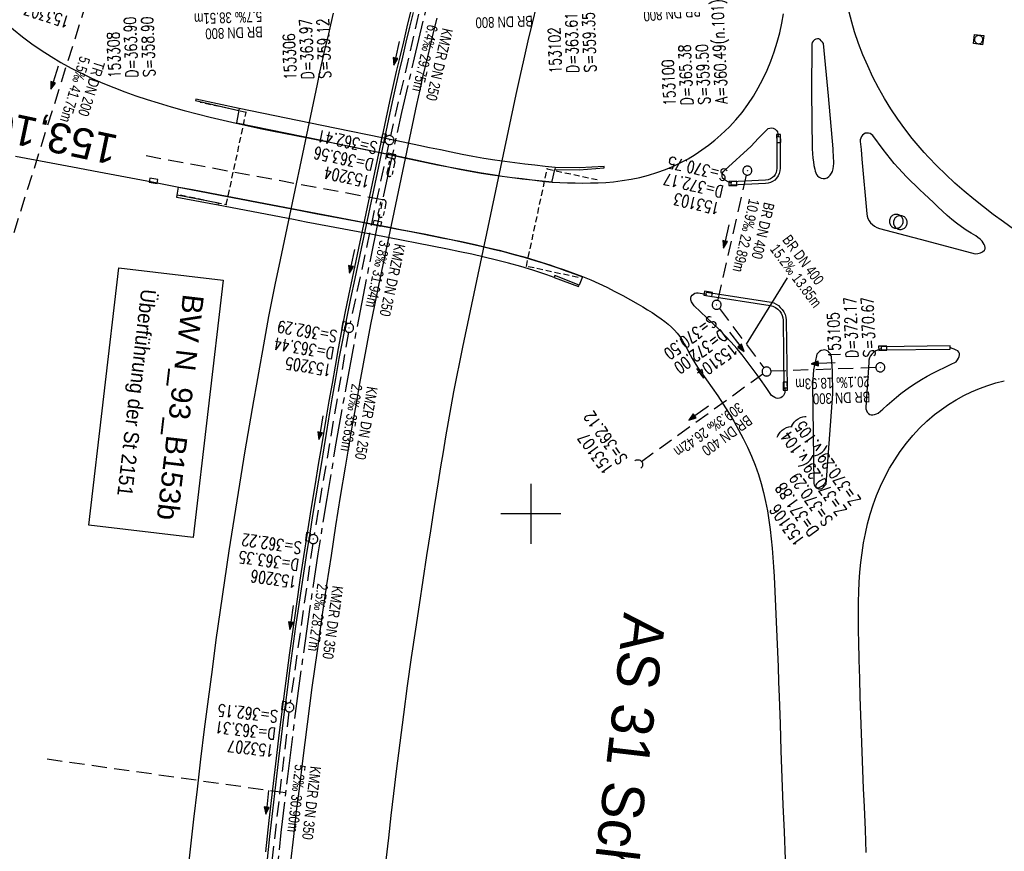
# Model space of a CAD drawing. Extents: x 510637 to 511182, y 471777 to 472747.
# Tile 5 of 10: x 510815 to 510979, y 472244 to 472382. Entities that reach past the tile are written whole.
import ezdxf
from ezdxf.enums import TextEntityAlignment as Align

# ---------------------------------------------------------------- set-up
doc = ezdxf.new("R2010")
doc.units = 0
doc.header["$LTSCALE"] = 10
doc.header["$MEASUREMENT"] = 0
for name, pattern in [('ACHSE', [5.5, 4, -0.5, 0.5, -0.5]), ('AUSGEZOGEN', [0]), ('LT00', [0]), ('LT17', [0.15, 0.1, -0.05]), ('STRICHLINIE2', [0.375, 0.25, -0.125])]:
    doc.linetypes.add(name, pattern=pattern)
doc.layers.get('0').update_dxf_attribs({"linetype": 'LT00'})
for name, color, linetype in [('-AX-020', 250, 'ACHSE'), ('-Halt-Pfeil', 4, 'LT00'), ('-Haltung', 7, 'STRICHLINIE2'), ('-Haltungsbeschriftung', 140, 'LT00'), ('-Schachtbeschriftung', 5, 'LT00'), ('-ST-20', 30, 'LT17'), ('AS_TEXT', 152, 'Continuous'), ('BW_TEXT', 20, 'AUSGEZOGEN'), ('V94_AFBR_BAB', 250, 'LT00'), ('V94_BR_KAPPE', 30, 'LT00'), ('V94_BR_WID', 30, 'LT17'), ('V94_BRUECK', 30, 'LT17'), ('V94_KA_MULD', 182, 'LT00'), ('V94_KA_PRUF', 182, 'LT00'), ('V94_RASTER', 250, 'LT00'), ('V94_RINNE', 182, 'LT00'), ('V94_SINKK', 182, 'LT00'), ('V94_UK_DURCH', 182, 'LT00')]:
    doc.layers.add(name, color=color, linetype=linetype)
doc.styles.add('Beschrift', font='ARIAL.TTF')
doc.styles.add('Haltungsbeschriftung', font='ARIAL.TTF', dxfattribs={"width": 0.75})
doc.styles.add('schachtbeschriftung', font='romans.shx', dxfattribs={"width": 0.75, "height": 2})
doc.styles.add('UNIR-O', font='unir_o.shx', dxfattribs={"height": 2.5})

# ---------------------------------------------------------------- blocks, each defined once
blk = doc.blocks.new('SYMB0011')
at = {"color": 0, "linetype": 'ByBlock'}
for p, q in [((0.5, 0), (-0.5, 0)), ((0, 0.5), (0, -0.5))]:
    blk.add_line(p, q, dxfattribs=at)
blk = doc.blocks.new('SYMB0652')
at = {"color": 0, "linetype": 'ByBlock'}
blk.add_lwpolyline([(-0.15, -0.075), (0.15, -0.075), (0.15, 0.075), (-0.15, 0.075), (-0.15, -0.075)], dxfattribs=at)
blk = doc.blocks.new('SYMB1210')
at = {"color": 0, "linetype": 'ByBlock'}
blk.add_line((0.018815, -0.179014), (0.055623, -0.17119), dxfattribs=at)
for points in [[(-0.2, -0.2), (-0.2, 0.2), (0.2, 0.2), (0.2, -0.2), (-0.2, -0.2)], [(0.018815, 0.179014), (-0.018815, 0.179014), (-0.055623, 0.17119), (-0.09, 0.155885), (-0.120444, 0.133766), (-0.145623, 0.105801), (-0.164438, 0.073213), (-0.176067, 0.037424), (-0.18, 0)], [(-0.18, 0), (-0.176067, -0.037424), (-0.164438, -0.073213), (-0.145623, -0.105801), (-0.120444, -0.133766), (-0.09, -0.155885), (-0.055623, -0.17119), (-0.018815, -0.179014), (0.018815, -0.179014)], [(0.18, 0), (0.176067, 0.037424), (0.164438, 0.073213), (0.145623, 0.105801), (0.120444, 0.133766), (0.09, 0.155885), (0.055623, 0.17119), (0.018815, 0.179014)], [(0.055623, -0.17119), (0.09, -0.155885), (0.120444, -0.133766), (0.145623, -0.105801), (0.164438, -0.073213), (0.176067, -0.037424), (0.18, 0)]]:
    blk.add_lwpolyline(points, dxfattribs=at)
blk = doc.blocks.new('SYMB0003')
at = {"color": 0, "linetype": 'ByBlock'}
for p, q in [((-0.015712, 0), (0.010166, 0.012015)), ((0, -0.021257), (-0.015712, 0)), ((0.010166, 0.012015), (0, -0.021257))]:
    blk.add_line(p, q, dxfattribs=at)
for points in [[(-0.031395, 0.499013), (-0.093691, 0.491144), (-0.154509, 0.475528), (-0.21289, 0.452414), (-0.267913, 0.422164), (-0.318712, 0.385257), (-0.364484, 0.342274), (-0.404509, 0.293893), (-0.438154, 0.240877), (-0.464888, 0.184062), (-0.484292, 0.124345), (-0.496058, 0.062667), (-0.5, 0)], [(-0.5, 0), (-0.496058, -0.062667), (-0.484292, -0.124345), (-0.464888, -0.184062), (-0.438154, -0.240877), (-0.404509, -0.293893), (-0.364485, -0.342274), (-0.318712, -0.385257), (-0.267914, -0.422164), (-0.21289, -0.452414), (-0.154509, -0.475529), (-0.093691, -0.491144), (-0.031395, -0.499014), (0.031395, -0.499014)], [(0.5, 0), (0.496057, 0.062667), (0.484292, 0.124345), (0.464888, 0.184062), (0.438153, 0.240877), (0.404509, 0.293893), (0.364484, 0.342274), (0.318712, 0.385257), (0.267913, 0.422164), (0.21289, 0.452414), (0.154509, 0.475528), (0.093691, 0.491144), (0.031395, 0.499013), (-0.031395, 0.499013)], [(0.031395, -0.499014), (0.093691, -0.491144), (0.154509, -0.475529), (0.21289, -0.452414), (0.267914, -0.422164), (0.318712, -0.385257), (0.364485, -0.342274), (0.404509, -0.293893), (0.438154, -0.240877), (0.464889, -0.184062), (0.484292, -0.124345), (0.496058, -0.062667), (0.5, 0)]]:
    blk.add_lwpolyline(points, dxfattribs=at)
blk = doc.blocks.new('SYMB0002')
at = {"color": 0, "linetype": 'ByBlock'}
for points in [[(-0.031395, 0.499013), (-0.093691, 0.491144), (-0.154509, 0.475528), (-0.21289, 0.452414), (-0.267913, 0.422164), (-0.318712, 0.385257), (-0.364484, 0.342274), (-0.404509, 0.293893), (-0.438154, 0.240877), (-0.464888, 0.184062), (-0.484292, 0.124345), (-0.496058, 0.062667), (-0.5, 0)], [(-0.5, 0), (-0.496058, -0.062667), (-0.484292, -0.124345), (-0.464888, -0.184062), (-0.438154, -0.240877), (-0.404509, -0.293893), (-0.364485, -0.342274), (-0.318712, -0.385257), (-0.267914, -0.422164), (-0.21289, -0.452414), (-0.154509, -0.475529), (-0.093691, -0.491144), (-0.031395, -0.499014), (0.031395, -0.499014)], [(0.5, 0), (0.496057, 0.062667), (0.484292, 0.124345), (0.464888, 0.184062), (0.438153, 0.240877), (0.404509, 0.293893), (0.364484, 0.342274), (0.318712, 0.385257), (0.267913, 0.422164), (0.21289, 0.452414), (0.154509, 0.475528), (0.093691, 0.491144), (0.031395, 0.499013), (-0.031395, 0.499013)], [(0.031395, -0.499014), (0.093691, -0.491144), (0.154509, -0.475529), (0.21289, -0.452414), (0.267914, -0.422164), (0.318712, -0.385257), (0.364485, -0.342274), (0.404509, -0.293893), (0.438154, -0.240877), (0.464889, -0.184062), (0.484292, -0.124345), (0.496058, -0.062667), (0.5, 0)]]:
    blk.add_lwpolyline(points, dxfattribs=at)
blk = doc.blocks.new('SYMB1107')
at = {"color": 0, "linetype": 'ByBlock'}
for points in [[(-0.2, 0), (-0.196157, 0.039018), (-0.184776, 0.076537), (-0.166294, 0.111114), (-0.141421, 0.141421), (-0.111114, 0.166294), (-0.076537, 0.184776), (-0.039018, 0.196157), (0, 0.2)], [(0, 0.2), (0.039018, 0.196157), (0.076537, 0.184776), (0.111114, 0.166294), (0.141421, 0.141421), (0.166294, 0.111114), (0.184776, 0.076537), (0.196157, 0.039018), (0.2, 0)]]:
    blk.add_lwpolyline(points, dxfattribs=at)
blk = doc.blocks.new('SYMB0070')
at = {"color": 0, "linetype": 'ByBlock'}
for p, q in [((-0.5, 0), (0.2, 0)), ((0.5, 0), (0.2, 0.1)), ((0.2, 0.1), (0.2, 0)), ((0.468, 0), (0.21, 0.086)), ((0.21, 0.086), (0.21, -0.086)), ((0.21, -0.086), (0.468, 0)), ((0.22, -0.072), (0.437, 0)), ((0.23, -0.058), (0.405, 0)), ((0.24, -0.045), (0.374, 0)), ((0.342, 0), (0.25, 0.031)), ((0.25, 0.031), (0.25, -0.031)), ((0.25, -0.031), (0.342, 0)), ((0.26, -0.017), (0.31, 0)), ((0.27, -0.003), (0.279, 0))]:
    blk.add_line(p, q, dxfattribs=at)
for points in [[(0.2, 0), (0.2, -0.1), (0.5, 0)], [(0.437, 0), (0.22, 0.072), (0.22, -0.072)], [(0.405, 0), (0.23, 0.058), (0.23, -0.058)], [(0.374, 0), (0.24, 0.045), (0.24, -0.045)], [(0.31, 0), (0.26, 0.017), (0.26, -0.017)], [(0.279, 0), (0.27, 0.003), (0.27, -0.003)]]:
    blk.add_lwpolyline(points, dxfattribs=at)

msp = doc.modelspace()

# ---------------------------------------------------------------- linework, layer by layer
at = {"layer": '-AX-020', "ltscale": 0.2, "flags": 128}
msp.add_lwpolyline([(511023.59, 472714.43), (511020.98, 472710.35), (511016.01, 472702.43), (511011.12, 472694.47), (511006.29, 472686.47), (511001.53, 472678.43), (510996.84, 472670.35), (510992.22, 472662.22), (510987.67, 472654.06), (510983.19, 472645.86), (510978.78, 472637.62), (510974.44, 472629.35), (510970.17, 472621.04), (510965.98, 472612.69), (510961.85, 472604.3), (510957.8, 472595.88), (510953.82, 472587.43), (510949.91, 472578.94), (510946.07, 472570.42), (510942.31, 472561.87), (510938.62, 472553.28), (510935.01, 472544.67), (510931.46, 472536.02), (510928, 472527.34), (510924.6, 472518.64), (510921.29, 472509.9), (510918.04, 472501.14), (510914.87, 472492.35), (510911.78, 472483.53), (510908.76, 472474.69), (510905.82, 472465.82), (510902.96, 472456.92), (510900.17, 472448), (510897.45, 472439.06), (510894.82, 472430.1), (510892.26, 472421.11), (510889.78, 472412.1), (510887.37, 472403.07), (510885.04, 472394.02), (510882.79, 472384.95), (510880.62, 472375.87), (510878.53, 472366.76), (510876.51, 472357.64), (510874.57, 472348.49), (510872.71, 472339.34), (510870.93, 472330.16), (510869.23, 472320.98), (510867.6, 472311.77), (510866.06, 472302.56), (510864.59, 472293.33), (510863.2, 472284.09), (510861.89, 472274.84), (510860.67, 472265.57), (510859.52, 472256.3), (510858.45, 472247.02), (510857.45, 472237.73), (510856.54, 472228.43), (510855.71, 472219.12), (510854.96, 472209.81), (510854.29, 472200.49), (510853.7, 472191.16), (510853.18, 472181.83), (510852.75, 472172.5), (510852.4, 472163.16), (510852.13, 472153.82), (510851.93, 472144.48), (510851.82, 472135.13), (510851.79, 472125.79), (510851.84, 472116.44), (510851.96, 472107.1), (510852.01, 472104.71), (510852.24, 472095.37), (510852.54, 472086.03), (510852.93, 472076.69), (510853.39, 472067.36), (510853.92, 472058.03), (510854.53, 472048.71), (510855.21, 472039.39), (510855.96, 472030.07), (510856.78, 472020.77), (510857.67, 472011.46), (510858.63, 472002.17), (510859.65, 471992.88), (510860.73, 471983.6), (510861.88, 471974.33), (510863.09, 471965.06), (510864.36, 471955.8), (510865.69, 471946.55), (510867.08, 471937.31), (510868.53, 471928.08), (510870.02, 471918.86), (510871.58, 471909.64), (510873.18, 471900.44), (510874.84, 471891.24), (510876.54, 471882.05), (510878.3, 471872.88), (510880.1, 471863.71), (510881.95, 471854.55), (510883.84, 471845.4), (510885.78, 471836.26), (510887.76, 471827.12), (510889.78, 471818), (510891.83, 471808.88), (510893.93, 471799.78), (510894.29, 471798.25)], dxfattribs=at)
at = {"layer": '-Haltung'}
for p, q in [((510883.05, 472390.42), (510876.66, 472362.9)), ((510826.02, 472384.89), (510813.92, 472346.5)), ((510876.34, 472361.43), (510869.95, 472331.67)), ((510935.86, 472356.35), (510931.09, 472335.5)), ((510931.38, 472334.17), (510938.78, 472324.29)), ((510869.66, 472330.2), (510863.96, 472296.54)), ((510957.4, 472324.34), (510939.98, 472323.71)), ((510938.62, 472323.25), (510918.42, 472308.66)), ((510863.73, 472295.06), (510859.97, 472268.56)), ((510859.78, 472267.07), (510856.44, 472237.86))]:
    msp.add_line(p, q, dxfattribs=at)
at = {"layer": '-Haltungsbeschriftung'}
msp.add_line((510942.65, 472339.25), (510935.85, 472328.2), dxfattribs=at)
at = {"layer": '-ST-20', "ltscale": 2.5}
for p, q in [((510875.35, 472352.24), (510836.02, 472359.53)), ((510859.19, 472253.59), (510819.58, 472259.19))]:
    msp.add_line(p, q, dxfattribs=at)
at = {"layer": 'BW_TEXT'}
msp.add_lwpolyline([(510848.86, 472338.87), (510843.87, 472296.09), (510826.47, 472298.12), (510831.46, 472340.9)], close=True, dxfattribs=at)
at = {"layer": 'V94_AFBR_BAB'}
for points in [[(510875.97, 472242.43), (510876.37, 472246.13), (510876.79, 472249.82), (510877.22, 472253.52), (510877.67, 472257.22), (510878.26, 472261.94), (510878.88, 472266.66), (510879.52, 472271.38), (510880.18, 472276.1), (510880.86, 472280.81), (510881.47, 472284.9), (510882.09, 472288.99), (510882.72, 472293.07), (510883.36, 472297.16), (510884.01, 472301.24), (510884.66, 472305.32), (510885.07, 472307.82), (510885.48, 472310.32), (510885.9, 472312.81), (510886.33, 472315.31), (510886.76, 472317.8), (510887.22, 472320.29), (510887.69, 472322.77), (510888.18, 472325.25), (510888.69, 472327.73), (510897.59, 472369.74), (510898.23, 472372.72), (510898.9, 472375.69), (510899.6, 472378.66), (510900.31, 472381.62), (510901.04, 472384.58)], [(510811.08, 472383.11), (510812.48, 472381.8), (510813.94, 472380.55), (510815.44, 472379.35), (510816.99, 472378.2), (510818.58, 472377.11), (510820.2, 472376.07), (510821.86, 472375.08), (510823.55, 472374.15), (510825.08, 472373.37)], [(510825.08, 472373.37), (510825.26, 472373.28), (510827.03, 472372.43), (510828.83, 472371.64), (510830.65, 472370.9), (510832.48, 472370.2), (510834.32, 472369.55), (510836.18, 472368.92), (510838.05, 472368.34), (510840.19, 472367.7), (510842.34, 472367.1), (510844.5, 472366.53), (510846.66, 472365.99), (510848.83, 472365.47), (510851.01, 472364.98), (510852.99, 472364.54), (510854.97, 472364.12), (510856.95, 472363.71), (510858.93, 472363.31), (510860.92, 472362.92), (510862.9, 472362.52), (510864.89, 472362.13), (510867.97, 472361.52), (510871.06, 472360.9), (510874.14, 472360.26), (510877.22, 472359.62), (510879.03, 472359.23), (510880.85, 472358.84), (510882.67, 472358.45), (510884.49, 472358.07), (510886.31, 472357.7), (510888.13, 472357.34), (510889.95, 472357), (510891.78, 472356.68), (510893.62, 472356.38), (510895.26, 472356.14), (510896.92, 472355.92), (510898.57, 472355.72), (510900.23, 472355.53), (510901.88, 472355.34), (510903.54, 472355.16), (510904.82, 472355.11), (510906.1, 472355.07), (510907.37, 472355.04), (510908.65, 472355.03), (510909.92, 472355.04), (510911.2, 472355.07), (510912.47, 472355.14), (510913.75, 472355.25), (510915.22, 472355.42), (510916.69, 472355.66), (510918.14, 472355.96), (510919.58, 472356.32), (510921, 472356.75), (510922.4, 472357.25), (510923.77, 472357.83), (510924.99, 472358.42), (510926.18, 472359.06), (510927.34, 472359.77), (510928.47, 472360.52), (510929.56, 472361.32), (510930.63, 472362.16), (510931.65, 472363.04), (510932.36, 472363.69), (510933.04, 472364.36), (510934.14, 472365.54), (510935.17, 472366.78), (510936.13, 472368.09), (510937.03, 472369.45), (510937.85, 472370.86), (510938.61, 472372.31), (510939.31, 472373.8), (510939.93, 472375.32), (510940.49, 472376.86), (510940.98, 472378.43), (510941.41, 472380.02), (510941.77, 472381.61), (510942.06, 472383.15)], [(510843.04, 472240.8), (510843.42, 472244.23), (510843.98, 472249.23), (510844.56, 472254.23), (510845.15, 472259.22), (510845.76, 472264.22), (510846.39, 472269.21), (510847.04, 472274.14), (510847.7, 472279.07), (510848.39, 472284), (510849.11, 472288.92), (510849.85, 472293.84), (510850.49, 472298), (510851.15, 472302.16), (510851.83, 472306.32), (510852.52, 472310.47), (510853.23, 472314.63), (510853.94, 472318.78), (510854.43, 472321.58), (510854.92, 472324.39), (510855.42, 472327.2), (510855.94, 472330), (510856.46, 472332.8), (510857, 472335.6), (510857.56, 472338.39), (510858.13, 472341.18), (510864.51, 472371.48), (510864.93, 472373.45), (510865.37, 472375.42), (510865.82, 472377.39), (510866.28, 472379.36), (510866.74, 472381.33), (510867.2, 472383.29)], [(510980.31, 472347.37), (510978.62, 472348.57), (510976.95, 472349.79), (510975.31, 472351.05), (510973.69, 472352.34), (510972.11, 472353.66), (510970.56, 472355.02), (510969.04, 472356.42), (510967.57, 472357.86), (510966.14, 472359.35), (510965.44, 472360.1), (510964.76, 472360.87), (510963.46, 472362.42), (510962.22, 472364.02), (510961.04, 472365.66), (510959.92, 472367.35), (510958.86, 472369.07), (510957.85, 472370.84), (510956.91, 472372.65), (510956.05, 472374.49), (510955.25, 472376.36), (510954.52, 472378.25), (510953.88, 472380.17), (510953.4, 472381.8), (510952.96, 472383.44)], [(510948.7, 472378.21), (510948.51, 472378.46), (510948.33, 472378.69), (510948.13, 472378.87), (510947.91, 472378.99), (510947.68, 472379.03), (510947.43, 472378.97), (510947.19, 472378.82), (510946.98, 472378.62), (510946.83, 472378.38), (510946.77, 472378.13), (510946.73, 472370.17), (510946.79, 472360.7), (510946.95, 472359.17), (510947.03, 472358.55), (510947.12, 472357.94), (510947.24, 472357.32), (510947.31, 472357.01), (510947.4, 472356.71), (510947.53, 472356.44), (510947.71, 472356.2), (510947.98, 472355.99), (510948.29, 472355.85), (510948.63, 472355.78), (510948.97, 472355.8), (510949.29, 472355.91), (510949.57, 472356.11), (510949.81, 472356.36), (510950.01, 472356.65), (510950.17, 472356.97), (510950.31, 472357.39), (510950.38, 472357.83), (510950.41, 472358.27), (510950.4, 472358.71), (510950.38, 472359.15), (510950.32, 472360.69), (510949.52, 472369.54), (510948.7, 472378.21)], [(510933.34, 472355.05), (510932.83, 472355.24), (510932.35, 472355.51), (510931.91, 472355.85), (510931.83, 472356.14), (510931.83, 472356.43), (510931.92, 472356.72), (510932.09, 472356.97), (510932.31, 472357.16), (510936.68, 472361.18), (510937.85, 472362.41), (510939.31, 472363.93), (510939.52, 472364.09), (510939.78, 472364.17), (510940.06, 472364.19), (510940.35, 472364.14), (510940.64, 472364), (510940.88, 472363.78), (510941.05, 472363.52), (510941.12, 472363.23), (510941.14, 472362.75)], [(510973.95, 472343.27), (510974.37, 472343.28), (510974.79, 472343.39), (510975.17, 472343.59), (510975.49, 472343.88), (510975.6, 472344.08), (510975.61, 472344.32), (510975.55, 472344.57), (510975.43, 472344.83), (510975.27, 472345.09), (510975.08, 472345.33), (510974.74, 472345.69), (510974.38, 472345.99), (510974.02, 472346.24), (510973.65, 472346.46), (510973.29, 472346.67), (510972.46, 472347.18), (510971.65, 472347.74), (510970.85, 472348.34), (510970.06, 472348.98), (510969.28, 472349.65), (510968.51, 472350.34), (510967.74, 472351.05), (510966.98, 472351.76), (510966.22, 472352.49), (510965.47, 472353.21), (510964.72, 472353.92), (510963.98, 472354.62), (510963.25, 472355.33), (510962.53, 472356.05), (510961.83, 472356.77), (510961.15, 472357.51), (510960.48, 472358.27), (510959.85, 472359.06), (510958.65, 472360.61), (510956.88, 472362.92), (510956.69, 472363.1), (510956.45, 472363.24), (510956.18, 472363.32), (510955.9, 472363.34), (510955.63, 472363.3), (510955.39, 472363.17), (510955.17, 472362.98), (510955.01, 472362.74), (510954.89, 472362.48), (510954.82, 472362.2), (510954.82, 472361.92), (510954.96, 472360.58), (510955.08, 472359.02), (510955.92, 472349.88), (510955.98, 472349.49), (510956.1, 472349.11), (510956.28, 472348.76), (510956.51, 472348.43), (510956.83, 472348.11), (510957.2, 472347.84), (510957.6, 472347.64), (510958.03, 472347.49), (510965.85, 472345.42), (510973.95, 472343.27)], [(510814.31, 472359.48), (510819.34, 472358.54), (510823.76, 472357.71), (510828.18, 472356.87), (510832.61, 472356.04), (510837.03, 472355.2), (510841.46, 472354.36), (510843.76, 472353.93), (510846.06, 472353.5), (510848.36, 472353.06), (510851.55, 472352.45), (510854.74, 472351.84), (510857.93, 472351.22), (510861.12, 472350.61), (510865.46, 472349.77), (510869.8, 472348.94), (510874.14, 472348.12), (510876.24, 472347.72), (510878.35, 472347.32), (510880.46, 472346.92), (510882.56, 472346.51), (510884.66, 472346.09), (510886.77, 472345.66), (510888.77, 472345.24), (510890.77, 472344.79), (510892.77, 472344.33), (510894.76, 472343.84), (510896.74, 472343.33), (510898.71, 472342.78), (510900.67, 472342.2), (510901.92, 472341.81), (510903.17, 472341.4), (510904.41, 472340.99), (510905.47, 472340.63), (510906.53, 472340.26), (510907.58, 472339.88), (510908.63, 472339.48), (510909.99, 472338.92), (510911.34, 472338.32), (510912.67, 472337.68), (510913.99, 472337.01), (510915.3, 472336.32), (510916.59, 472335.61), (510917.88, 472334.88), (510918.66, 472334.42), (510919.44, 472333.95), (510920.21, 472333.47), (510920.97, 472332.96), (510921.72, 472332.44), (510922.29, 472332), (510922.85, 472331.55), (510923.39, 472331.07), (510923.9, 472330.57), (510924.38, 472330.04), (510924.81, 472329.48), (510925.2, 472328.9), (510925.55, 472328.3), (510925.89, 472327.69), (510926.21, 472327.07), (510926.53, 472326.44), (510926.87, 472325.83), (510927.3, 472325.1), (510927.76, 472324.39), (510928.24, 472323.69), (510928.73, 472323), (510929.23, 472322.31), (510930.18, 472320.97), (510931.11, 472319.61), (510932.02, 472318.23), (510932.91, 472316.84), (510933.76, 472315.43), (510934.58, 472314), (510935.35, 472312.55), (510936.07, 472311.08), (510936.74, 472309.6), (510937.35, 472308.09), (510937.89, 472306.55), (510938.34, 472305.07), (510938.74, 472303.57), (510939.08, 472302.06), (510939.37, 472300.52), (510939.61, 472298.98), (510939.82, 472297.43), (510940, 472295.87), (510940.15, 472294.31), (510940.27, 472292.74), (510940.38, 472291.17), (510940.48, 472289.6), (510940.61, 472287.08), (510940.74, 472284.57), (510940.85, 472282.06), (510940.95, 472279.56), (510941.05, 472277.06), (510941.14, 472274.56), (510941.22, 472272.06), (510941.31, 472269.56)], [(510927.16, 472334.59), (510926.95, 472334.93), (510926.77, 472335.26), (510926.65, 472335.58), (510926.61, 472335.88), (510926.68, 472336.17), (510926.83, 472336.37), (510927.05, 472336.55), (510927.31, 472336.69), (510927.59, 472336.76), (510927.86, 472336.76), (510929.17, 472336.53)], [(510940.07, 472319.68), (510939.28, 472320.83), (510938.49, 472321.98), (510937.68, 472323.12), (510936.86, 472324.24), (510936.02, 472325.35), (510935.16, 472326.44), (510934.27, 472327.51), (510933.32, 472328.58), (510932.34, 472329.62), (510931.33, 472330.64), (510930.31, 472331.64), (510929.27, 472332.63), (510928.22, 472333.62), (510927.16, 472334.59)], [(510949.12, 472304.95), (510950.23, 472319.95), (510950.22, 472323.74), (510950.02, 472326.11), (510949.96, 472326.37), (510949.84, 472326.63), (510949.66, 472326.86), (510949.45, 472327.05), (510949.2, 472327.18), (510948.93, 472327.26), (510948.62, 472327.25), (510948.31, 472327.16), (510948.03, 472327), (510947.79, 472326.79), (510947.61, 472326.54), (510947.51, 472326.26), (510947.05, 472323.97), (510946.87, 472321.6), (510947.09, 472305.07), (510947.13, 472304.84), (510947.25, 472304.62), (510947.43, 472304.43), (510947.64, 472304.28), (510947.88, 472304.17), (510948.1, 472304.14), (510948.34, 472304.18), (510948.55, 472304.3), (510948.75, 472304.49), (510948.94, 472304.71), (510949.12, 472304.95)], [(510958.27, 472327.45), (510957.83, 472327.31), (510957.4, 472327.11), (510957.02, 472326.84), (510956.74, 472326.59), (510956.51, 472326.28), (510956.35, 472325.94), (510956.25, 472325.58), (510956.22, 472325.2), (510955.74, 472317.75), (510955.75, 472317.46), (510955.84, 472317.17), (510955.98, 472316.9), (510956.17, 472316.68), (510956.39, 472316.52), (510956.64, 472316.45), (510956.91, 472316.46), (510957.2, 472316.52), (510957.5, 472316.63), (510957.8, 472316.75)], [(510970.79, 472325.31), (510970.97, 472325.61), (510971.13, 472325.91), (510971.26, 472326.2), (510971.32, 472326.46), (510971.31, 472326.7), (510971.21, 472326.91), (510971.02, 472327.09), (510970.77, 472327.25), (510970.46, 472327.39), (510970.13, 472327.52), (510969.78, 472327.65)], [(510957.8, 472316.75), (510958.55, 472317.42), (510959.3, 472318.09), (510960.05, 472318.75), (510960.82, 472319.4), (510961.59, 472320.02), (510962.39, 472320.63), (510963.2, 472321.21), (510964.09, 472321.8), (510965.01, 472322.36), (510965.94, 472322.89), (510966.89, 472323.4), (510967.86, 472323.89), (510968.83, 472324.37), (510969.8, 472324.84), (510970.79, 472325.31)], [(510942.26, 472320.9), (510942.29, 472320.41), (510942.27, 472320.15), (510942.17, 472319.9), (510942.02, 472319.67), (510941.83, 472319.47), (510941.6, 472319.32), (510941.37, 472319.23), (510941.11, 472319.21), (510940.85, 472319.26), (510940.59, 472319.37), (510940.33, 472319.52), (510940.07, 472319.68)], [(510941.31, 472269.56), (510941.47, 472265.08), (510941.63, 472260.58), (510941.79, 472256.09), (510941.96, 472251.59), (510942.14, 472247.1), (510942.31, 472242.6)]]:
    msp.add_lwpolyline(points, dxfattribs=at)
at = {"layer": 'V94_AFBR_BAB', "color": 0}
for points in [[(510860.11, 472242.13), (510860.58, 472246.33), (510861.06, 472250.54), (510861.57, 472254.74), (510862.09, 472258.94), (510862.86, 472265.03), (510863.67, 472271.12), (510864.51, 472277.21), (510865.38, 472283.29), (510866.1, 472288.19), (510866.84, 472293.1), (510867.6, 472298), (510868.38, 472302.9), (510869.18, 472307.79), (510869.8, 472311.45), (510870.43, 472315.11), (510871, 472318.38), (510871.58, 472321.66), (510872.18, 472324.93), (510872.79, 472328.21), (510873.42, 472331.47), (510874.07, 472334.74), (510874.74, 472337.99), (510881.08, 472368.11), (510881.6, 472370.51), (510882.13, 472372.9), (510882.69, 472375.29), (510883.27, 472377.68), (510883.85, 472380.06), (510884.44, 472382.44)], [(510955.81, 472243.69), (510955.66, 472247.48), (510955.51, 472251.26), (510955.38, 472254.31), (510955.26, 472257.36), (510955.14, 472260.41), (510955.02, 472263.46), (510954.91, 472266.51), (510954.81, 472269.57), (510954.72, 472272.63), (510954.64, 472275.7), (510954.57, 472278.78), (510954.55, 472280.42), (510954.53, 472282.07), (510954.53, 472283.72), (510954.55, 472285.37), (510954.59, 472287.01), (510954.66, 472288.65), (510954.77, 472290.29), (510954.92, 472291.92), (510955.12, 472293.54), (510955.37, 472295.16), (510955.67, 472296.76), (510956.03, 472298.35), (510956.46, 472299.93), (510956.96, 472301.51), (510957.54, 472303.07), (510958.18, 472304.6), (510958.9, 472306.11), (510959.69, 472307.58), (510960.55, 472309.01), (510961.48, 472310.4), (510962.48, 472311.74), (510963.55, 472313.02), (510964.69, 472314.25), (510965.9, 472315.41), (510967.18, 472316.51), (510968.33, 472317.38), (510969.52, 472318.2), (510970.76, 472318.97), (510972.03, 472319.67), (510973.33, 472320.3), (510974.66, 472320.87), (510976.02, 472321.37), (510977.39, 472321.79), (510978.78, 472322.14)]]:
    msp.add_lwpolyline(points, dxfattribs=at)
at = {"layer": 'V94_BR_KAPPE'}
for p, q in [((510903.57, 472355.33), (510904, 472357.28)), ((510903.55, 472355.22), (510903.57, 472355.33)), ((510908.62, 472339.45), (510908.06, 472338.05))]:
    msp.add_line(p, q, dxfattribs=at)
for points in [[(510851.51, 472367.41), (510844.3, 472368.98), (510844.21, 472368.77), (510851.42, 472367.1)], [(510904.06, 472357.62), (510902.38, 472357.8), (510900.7, 472357.98), (510899.03, 472358.16), (510897.36, 472358.36), (510895.69, 472358.58), (510894.02, 472358.83), (510892.2, 472359.12), (510890.39, 472359.44), (510888.58, 472359.79), (510886.77, 472360.15), (510884.97, 472360.52), (510883.16, 472360.9), (510881.36, 472361.29), (510879.55, 472361.67), (510877.75, 472362.04), (510865.25, 472364.59), (510851.51, 472367.41), (510851.03, 472365.03), (510864.9, 472362.19), (510867.36, 472361.68), (510869.83, 472361.18), (510872.29, 472360.68), (510874.76, 472360.17), (510877.22, 472359.66), (510879.04, 472359.27), (510880.86, 472358.88), (510882.67, 472358.49), (510884.49, 472358.11), (510886.31, 472357.74), (510888.14, 472357.38), (510889.96, 472357.04), (510891.79, 472356.72), (510893.63, 472356.43), (510895.27, 472356.19), (510896.92, 472355.97), (510898.58, 472355.77), (510900.23, 472355.58), (510901.89, 472355.39), (510903.55, 472355.22)], [(510912.2, 472357.54), (510912.19, 472357.77), (510908.09, 472357.53), (510904.06, 472357.62), (510904, 472357.28), (510908.03, 472357.2), (510912.2, 472357.54)], [(510903.88, 472339.33), (510902.7, 472339.73), (510901.52, 472340.12), (510900.33, 472340.51), (510898.33, 472341.12), (510896.32, 472341.69), (510894.3, 472342.22), (510892.27, 472342.71), (510890.23, 472343.17), (510888.18, 472343.61), (510886.13, 472344.02), (510873.66, 472346.45), (510862.66, 472348.53), (510860.54, 472348.96), (510848.03, 472351.35), (510841.14, 472352.63), (510841.2, 472353), (510841.42, 472354.34)], [(510848.03, 472351.35), (510848.07, 472351.65), (510841.2, 472353)], [(510841.42, 472354.34), (510844.88, 472353.68), (510848.34, 472353.02), (510851.54, 472352.4), (510854.74, 472351.79), (510857.94, 472351.18), (510861.14, 472350.56), (510862.82, 472350.25), (510864.49, 472349.93), (510866.89, 472349.47), (510869.28, 472349.01), (510871.68, 472348.55), (510874.07, 472348.09), (510875.98, 472347.73), (510877.89, 472347.36), (510879.79, 472347), (510881.7, 472346.63), (510883.61, 472346.25), (510885.51, 472345.87), (510886.74, 472345.61), (510888.49, 472345.24), (510890.24, 472344.86), (510891.99, 472344.46), (510893.73, 472344.05), (510895.47, 472343.62), (510897.2, 472343.16), (510898.93, 472342.68), (510899.81, 472342.42), (510900.69, 472342.16), (510902.02, 472341.74), (510903.35, 472341.3), (510904.67, 472340.85), (510905.99, 472340.39), (510907.3, 472339.92), (510908.62, 472339.45)], [(510903.99, 472339.63), (510903.88, 472339.33), (510907.92, 472337.79), (510908.06, 472338.05), (510903.99, 472339.63)]]:
    msp.add_lwpolyline(points, dxfattribs=at)
at = {"layer": 'V94_BR_WID'}
for points in [[(510841.73, 472353.07), (510849.36, 472351.43), (510852.66, 472366.78), (510845.04, 472368.42)], [(510907.88, 472339.32), (510899.28, 472341.17), (510902.75, 472357.37), (510911.35, 472355.53)]]:
    msp.add_lwpolyline(points, dxfattribs=at)
at = {"layer": 'V94_BRUECK'}
for points in [[(510876.11, 472356.65), (510876.55, 472358.72, -1), (510877.38, 472358.54), (510876.94, 472356.47, -1)], [(510874.64, 472349.83), (510875.08, 472351.91, -1), (510875.92, 472351.73), (510875.47, 472349.65, -1)]]:
    msp.add_lwpolyline(points, format="xyb", close=True, dxfattribs=at)
at = {"layer": 'V94_RASTER'}
for p, q in [((510900, 472305), (510900, 472295)), ((510905, 472300), (510895, 472300))]:
    msp.add_line(p, q, dxfattribs=at)
at = {"layer": 'V94_RINNE'}
for points in [[(510880.02, 472383.48), (510879.41, 472381), (510878.81, 472378.52), (510878.21, 472376.04), (510877.63, 472373.55), (510877.07, 472371.06), (510876.53, 472368.56), (510870.29, 472339.21), (510869.68, 472336.3), (510869.1, 472333.37), (510868.54, 472330.45), (510867.99, 472327.52), (510867.47, 472324.59), (510866.95, 472321.66), (510866.44, 472318.72), (510865.94, 472315.78), (510865.53, 472313.38), (510865.12, 472310.97), (510864.72, 472308.56), (510864.07, 472304.65), (510863.43, 472300.73), (510862.81, 472296.81), (510862.19, 472292.89), (510861.6, 472288.97), (510861.02, 472285.04), (510860.41, 472280.77), (510859.83, 472276.5), (510859.26, 472272.22), (510858.7, 472267.94), (510858.17, 472263.66), (510857.64, 472259.37), (510857.03, 472254.19), (510856.44, 472249), (510855.87, 472243.81)], [(510856.15, 472242), (510856.62, 472246.32), (510857.1, 472250.63), (510857.6, 472254.95), (510858.11, 472259.26), (510858.55, 472262.94), (510859, 472266.61), (510859.47, 472270.28), (510859.94, 472273.95), (510860.43, 472277.62), (510860.94, 472281.28), (510861.47, 472284.94), (510861.91, 472287.9), (510862.37, 472290.86), (510862.83, 472293.81), (510863.3, 472296.76), (510863.78, 472299.72), (510864.26, 472302.67), (510864.75, 472305.62), (510865.23, 472308.57), (510865.62, 472310.98), (510866.02, 472313.38), (510866.42, 472315.79), (510866.98, 472319.14), (510867.56, 472322.49), (510868.16, 472325.83), (510868.78, 472329.17), (510869.42, 472332.51), (510870.08, 472335.84), (510870.77, 472339.16), (510877.03, 472368.52), (510877.57, 472371.01), (510878.13, 472373.49), (510878.7, 472375.98), (510879.29, 472378.46), (510879.89, 472380.94), (510880.5, 472383.41)], [(510941.14, 472362.75), (510940.93, 472362.75), (510940.94, 472360.86), (510940.93, 472359.25), (510940.93, 472357.47), (510940.9, 472357.13), (510940.81, 472356.79), (510940.66, 472356.46), (510940.47, 472356.17), (510940.22, 472355.92), (510939.87, 472355.7), (510939.49, 472355.55), (510939.08, 472355.49), (510933.33, 472355.21), (510933.34, 472355.05)], [(510941.14, 472362.75), (510941.49, 472362.73), (510941.48, 472359.26), (510941.49, 472357.49), (510941.45, 472357.05), (510941.34, 472356.61), (510941.15, 472356.2), (510940.89, 472355.83), (510940.58, 472355.51), (510940.24, 472355.28), (510939.87, 472355.12), (510939.48, 472355.01), (510939.08, 472354.96), (510933.36, 472354.67), (510933.34, 472355.05)], [(510929.17, 472336.53), (510929.24, 472336.9), (510940, 472335.2), (510940.42, 472335.08), (510940.81, 472334.9), (510941.19, 472334.65), (510941.52, 472334.34), (510941.82, 472334), (510942.1, 472333.59), (510942.31, 472333.15), (510942.45, 472332.69), (510942.51, 472332.22), (510942.64, 472320.92), (510942.26, 472320.9)], [(510929.17, 472336.53), (510929.15, 472336.34), (510939.84, 472334.67), (510940.3, 472334.55), (510940.72, 472334.34), (510941.11, 472334.06), (510941.44, 472333.71), (510941.68, 472333.36), (510941.85, 472332.99), (510941.96, 472332.6), (510942.01, 472332.2), (510942.09, 472320.89), (510942.26, 472320.9)], [(510969.78, 472327.65), (510969.78, 472327.94), (510958.28, 472327.81), (510958.27, 472327.45)], [(510958.27, 472327.45), (510958.32, 472327.26), (510969.78, 472327.42), (510969.78, 472327.65)]]:
    msp.add_lwpolyline(points, dxfattribs=at)

# ---------------------------------------------------------------- block references
at = {"layer": '-Halt-Pfeil', "zscale": 4}
for p, xscale, yscale, rotation in [((510877.67, 472376.59), 4.000000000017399, 3.999999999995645, 256.935063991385), ((510820.79, 472372.54), 4.000000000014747, 3.999999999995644, 252.5055639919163), ((510932.5, 472346.15), 3.999999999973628, 3.999999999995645, 257.1142539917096), ((510870.27, 472342), 3.999999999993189, 3.999999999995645, 257.8843239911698), ((510934.28, 472328.63), 3.999999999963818, 3.999999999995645, 306.8249439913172), ((510948.65, 472325.03), 4.000000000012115, 3.999999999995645, 182.0719139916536), ((510927.93, 472316.76), 3.999999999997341, 3.999999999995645, 215.8352439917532), ((510865.11, 472314.35), 3.999999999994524, 3.999999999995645, 260.3775639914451), ((510860.22, 472282.76), 4.000000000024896, 3.999999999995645, 261.9279439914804), ((510856.17, 472252.03), 3.999999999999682, 3.999999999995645, 263.4842839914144)]:
    msp.add_blockref('SYMB0070', p, dxfattribs=dict(at, xscale=xscale, yscale=yscale, rotation=rotation))
at = {"layer": 'V94_BR_WID', "xscale": 0.1000000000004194, "yscale": 0.1000000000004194, "zscale": 0.1, "rotation": 263.3409040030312}
for p in [(510852.66, 472366.78), (510902.75, 472357.37), (510849.36, 472351.43), (510899.28, 472341.17)]:
    msp.add_blockref('SYMB0011', p, dxfattribs=at)
at = {"layer": 'V94_KA_MULD', "color": 1, "xscale": 3.799999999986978, "yscale": 3.799999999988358, "zscale": 3.8, "rotation": 263.3409047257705}
msp.add_blockref('SYMB1210', (510974.51, 472378.88), dxfattribs=at)
at = {"layer": 'V94_KA_PRUF', "xscale": 1.500000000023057, "yscale": 1.5, "zscale": 1.5, "rotation": 263.3409047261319}
for p in [(510876.49, 472362.17), (510936.03, 472357.09), (510930.93, 472334.77), (510869.79, 472330.94), (510958.15, 472324.37), (510939.23, 472323.68), (510863.83, 472295.8), (510859.86, 472267.82)]:
    msp.add_blockref('SYMB0003', p, dxfattribs=at)
at = {"layer": 'V94_KA_PRUF', "color": 1, "xscale": 2.300000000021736, "yscale": 2.300000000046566, "zscale": 2.3, "rotation": 263.340904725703}
for p in [(510960.81, 472348.66), (510961.48, 472348.45)]:
    msp.add_blockref('SYMB0002', p, dxfattribs=at)
at = {"layer": 'V94_SINKK', "zscale": 4.5}
for p, xscale, yscale, rotation in [((510875.52, 472362.49), 4.50000000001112, 4.5, 257.9935267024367), ((510941.24, 472362.43), 4.500000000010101, 4.500000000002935, 272.1884475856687), ((510876.85, 472359.54), 4.500000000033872, 4.5, 168.1499220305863), ((510837.24, 472355.4), 4.499999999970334, 4.5, 349.3182647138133), ((510933.62, 472354.95), 4.500000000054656, 4.499999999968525, 1.938613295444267), ((510874.48, 472348.32), 4.500000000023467, 4.5, 349.539260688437), ((510929.52, 472336.6), 4.500000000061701, 4.5, 351.0006420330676), ((510868.95, 472331.25), 4.500000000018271, 4.5, 259.4914772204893), ((510958.55, 472327.54), 4.499999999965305, 4.500000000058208, 0.7947031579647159), ((510942.35, 472321.25), 4.50000000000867, 4.5, 90.4157163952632), ((510862.95, 472296.17), 4.500000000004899, 4.5, 261.3765674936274), ((510858.97, 472268.1), 4.500000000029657, 4.5, 262.8567433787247)]:
    msp.add_blockref('SYMB0652', p, dxfattribs=dict(at, xscale=xscale, yscale=yscale, rotation=rotation))
at = {"layer": 'V94_UK_DURCH', "xscale": 3.999999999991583, "yscale": 3.999999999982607, "zscale": 4, "rotation": 308.8355163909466}
msp.add_blockref('SYMB1107', (510917.81, 472308.22), dxfattribs=at)

# ---------------------------------------------------------------- texts
at = {"layer": '-Haltungsbeschriftung', "style": 'Haltungsbeschriftung', "width": 0.75}
for s, rotation, p in [('BR DN 800', 185.3003, (510928.17, 472384.54)), ('5.7‰ 38.51m', 182.107, (510855.27, 472383.63)), ('BR DN 800', 181.7856, (510900.32, 472382.86)), ('BR DN 800', 182.107, (510855.37, 472381.07)), ('6.4‰ 29.75m', 256.9351, (510882.84, 472381.48)), ('KMZR DN 250', 256.9351, (510885.33, 472380.9)), ('5.5‰ 41.75m', 252.5056, (510825.05, 472376.25)), ('TR DN 200', 252.5056, (510827.49, 472375.48)), ('10.9‰ 22.89m', 257.1143, (510936.33, 472352.51)), ('BR DN 400', 257.1143, (510938.83, 472351.93)), ('BR DN 400', 306.8249, (510941.75, 472345.54)), ('3.8‰ 31.94m', 257.8843, (510874.89, 472345.6)), ('KMZR DN 250', 257.8843, (510877.4, 472345.06)), ('15.2‰ 13.85m', 306.8249, (510939.7, 472344.01)), ('20.1‰ 18.93m', 182.0719, (510956.35, 472322.9)), ('2.0‰ 35.63m', 260.3776, (510870.25, 472321.71)), ('KMZR DN 250', 260.3776, (510872.78, 472321.29)), ('BR DN 300', 182.0719, (510956.44, 472320.35)), ('309.3‰ 26.42m', 215.8352, (510934.5, 472318.64)), ('BR DN 400', 215.8352, (510936, 472316.56)), ('2.5‰ 28.27m', 261.9279, (510864.52, 472288.49)), ('KMZR DN 350', 261.9279, (510867.05, 472288.13)), ('5.2‰ 30.90m', 263.4843, (510860.79, 472258.4)), ('KMZR DN 350', 263.4843, (510863.34, 472258.11))]:
    msp.add_text(s, height=1.8, rotation=rotation, dxfattribs=at).set_placement(p)
at = {"layer": '-Schachtbeschriftung', "style": 'schachtbeschriftung', "width": 0.75}
for s, rotation, p in [('153307', 162.5056, (510823.49, 472382.67)), ('A=360.49(n.101)', 92.5002, (510932.76, 472368.27)), ('D=363.90', 92.1036, (510834.68, 472372.62)), ('S=358.90', 92.1036, (510837.55, 472372.72)), ('D=363.97', 92.107, (510863.91, 472372.32)), ('S=359.12', 92.107, (510866.78, 472372.43)), ('D=363.61', 91.7856, (510908.02, 472373.38)), ('S=359.35', 91.7856, (510910.9, 472373.47)), ('153308', 92.1036, (510831.8, 472372.51)), ('153102', 91.7856, (510905.14, 472373.29)), ('153306', 92.107, (510861.03, 472372.22)), ('D=365.38', 92.5002, (510927.01, 472368.02)), ('S=359.50', 92.5002, (510929.88, 472368.14)), ('153100', 92.5002, (510924.13, 472367.89)), ('S=362.41', 167.8843, (510874.62, 472361.8)), ('D=363.56', 167.8843, (510874.02, 472358.99)), ('S=370.75', 167.1142, (510932.87, 472357.29)), ('153204', 167.8843, (510873.42, 472356.17)), ('D=372.17', 167.1142, (510932.23, 472354.49)), ('153103', 167.1142, (510931.58, 472351.68)), ('D=372.17', 92.0719, (510954.46, 472325.99)), ('S=370.67', 92.0719, (510957.34, 472326.09)), ('S=362.29', 170.3776, (510867.94, 472330.49)), ('S=370.50', 216.8249, (510929.97, 472333.12)), ('153105', 92.0719, (510951.58, 472325.88)), ('D=372.00', 216.8249, (510931.7, 472330.82)), ('D=363.44', 170.3776, (510867.46, 472327.65)), ('153104', 216.8249, (510933.43, 472328.51)), ('153205', 170.3776, (510866.98, 472324.81)), ('S=362.12', 125.8352, (510916.18, 472309.2)), ('Z=370.29(v.105)', 125.8352, (510955.03, 472302.33)), ('153107', 125.8352, (510913.84, 472307.51)), ('Z=370.29(v.104)', 125.8352, (510952.69, 472300.65)), ('S=370.29', 125.8352, (510950.36, 472298.96)), ('D=371.88', 125.8352, (510948.02, 472297.27)), ('153106', 125.8352, (510945.69, 472295.59)), ('S=362.22', 171.9279, (510862, 472295.31)), ('D=363.35', 171.9279, (510861.59, 472292.46)), ('153206', 171.9279, (510861.19, 472289.61)), ('S=362.15', 173.4843, (510858.04, 472267.27)), ('D=363.31', 173.4843, (510857.71, 472264.41)), ('153207', 173.4843, (510857.39, 472261.55))]:
    msp.add_text(s, height=2, rotation=rotation, dxfattribs=at).set_placement(p)
at = {"layer": '-ST-20', "style": 'Beschrift'}
msp.add_text('153,100', height=5, rotation=-191.9274, dxfattribs=at).set_placement((510831.1, 472360.44), align=Align.MIDDLE_LEFT)
at = {"layer": 'AS_TEXT', "style": 'UNIR-O'}
msp.add_text('AS 31 Schwarzenfeld', height=7, rotation=263.3409, dxfattribs=at).set_placement((510915.52, 472283.7))
at = {"layer": 'BW_TEXT', "insert": (510845.65, 472336.27), "char_height": 2, "width": 37.5546, "attachment_point": 1, "rotation": 263.3409, "style": 'Beschrift'}
msp.add_mtext('{\\fArial|b0|i0|c238|p34;\\H1.75x;BW N_93_B153b\\W0.8;\\P\\H0.3714x;\\W1;\\P\\H1.924x;\\W0.9;Überführung der \\fArial|b0|i0|c0|p34;St 2151}', dxfattribs=at)

doc.saveas('drawing.dxf')
